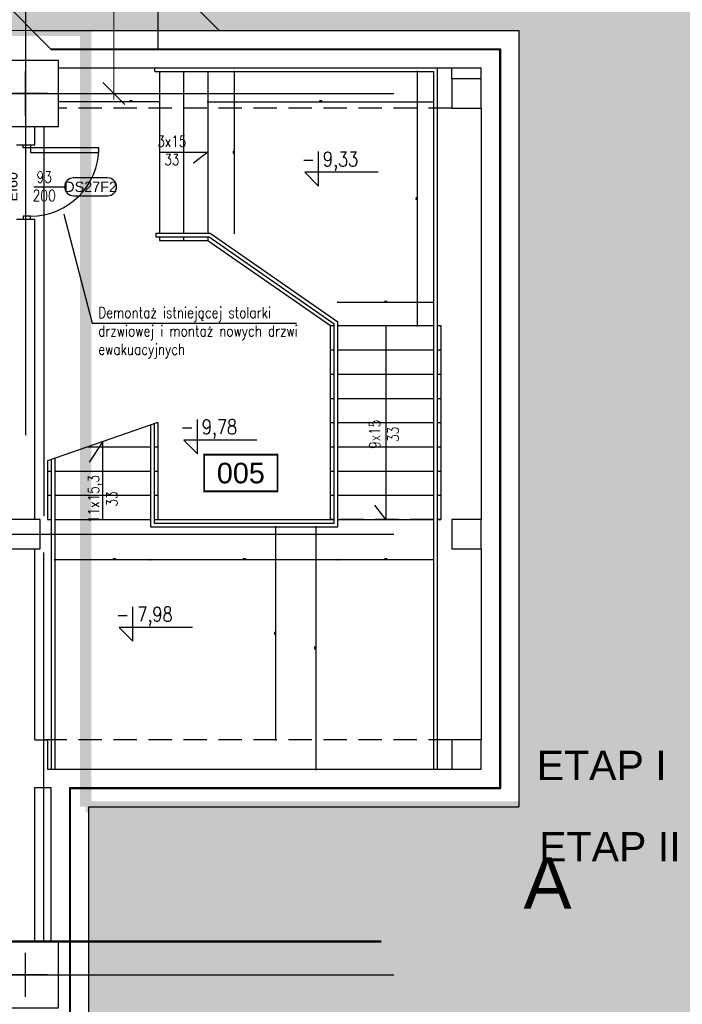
# Model space of a CAD drawing. Header units: centimetres. Extents: x -156440 to 298236, y -263599 to 81430.
# Tile 160 of 170: x 211944 to 220959, y -133632 to -120226. Entities that reach past the tile are written whole.
import ezdxf
from ezdxf.enums import TextEntityAlignment as Align

# ---------------------------------------------------------------- set-up
doc = ezdxf.new("R2010")
doc.units = ezdxf.units.CM
doc.header["$LTSCALE"] = 50
doc.header["$PDMODE"] = 35
doc.header["$PDSIZE"] = 0.1
for name, pattern in [('Kondygnacja -2$0$DIVIDE', [31.75, 12.7, -6.35, 0, -6.35, 0, -6.35]), ('Kondygnacja -2$0$HIDDEN', [9.525, 6.35, -3.175]), ('Kondygnacja -2$0$HIDDEN2', [4.7625, 3.175, -1.5875]), ('Linie przekrojowe$0$DASHDOT', [25.4, 12.7, -6.35, 0, -6.35]), ('Osie rzutów$0$DASHDOT2', [12.7, 6.35, -3.175, 0, -3.175])]:
    doc.linetypes.add(name, pattern=pattern)
doc.layers.get('0').update_dxf_attribs({"color": 8})
doc.layers.get('DEFPOINTS').update_dxf_attribs({"color": 8})
for name, color, linetype, lineweight in [('Kondygnacja -2$0$_SP KORYTA', 8, 'Continuous', 25), ('Kondygnacja -2$0$ARCH_INFO_WYMIARY', 8, 'Continuous', 9), ('Kondygnacja -2$0$RYSUNKOWE_NIEDRUK', 8, 'Continuous', 9), ('Linie przekrojowe$0$ARCH_LINIE PRZEKROJOWE', 8, 'Continuous', 25), ('Osie rzutów$0$ARCH_INFO_WYMIARY', 8, 'Continuous', 9)]:
    doc.layers.add(name, color=color, linetype=linetype, lineweight=lineweight)
for name, color, linetype in [('Kondygnacja -2$0$ARCH_ETAPOWANIE', 8, 'Kondygnacja -2$0$DIVIDE'), ('Kondygnacja -2$0$ARCH_FUNDAMENTY_IST', 8, 'Continuous'), ('Kondygnacja -2$0$ARCH_GRUNT', 8, 'Continuous'), ('Kondygnacja -2$0$ARCH_INFO_ETYK_DRZWI', 8, 'Continuous'), ('Kondygnacja -2$0$ARCH_INFO_KOTY_WYSOKOŚCIOWE_IST', 8, 'Continuous'), ('Kondygnacja -2$0$ARCH_INFO_OPISY', 8, 'Continuous'), ('Kondygnacja -2$0$ARCH_INFO_SCHODY_IST', 8, 'Continuous'), ('Kondygnacja -2$0$ARCH_KONSTR_POWYŻEJ RZUTU_IST', 8, 'Kondygnacja -2$0$HIDDEN2'), ('Kondygnacja -2$0$ARCH_MUROWANE_IST', 9, 'Continuous'), ('Kondygnacja -2$0$ARCH_NIEWIDOK_IST', 8, 'Kondygnacja -2$0$HIDDEN'), ('Kondygnacja -2$0$ARCH_SCHODY_IST', 8, 'Continuous'), ('Kondygnacja -2$0$ARCH_ŚLUSARKA_DRZWI', 8, 'Continuous'), ('Kondygnacja -2$0$ARCH_ŻELBET_IST', 9, 'Continuous'), ('Osie rzutów$0$ARCH_INFO_OSIE_IST', 8, 'Osie rzutów$0$DASHDOT2'), ('Pomieszczenia -2$0$ARCH_INFO_AREA_ETYKIETY_200', 8, 'Continuous')]:
    doc.layers.add(name, color=color, linetype=linetype)
doc.styles.add('Kondygnacja -2$0$Arial', font='ARIAL.TTF')
doc.styles.add('Kondygnacja -2$0$Romans', font='Romans.shx', dxfattribs={"width": 0.7})
doc.styles.add('Kondygnacja -2$0$ROMANS-50-CM', font='romans.shx', dxfattribs={"width": 0.8, "height": 10})
doc.styles.add('Kondygnacja -2$0$Standard', font='txt')
doc.styles.add('Linie przekrojowe$0$Arial', font='ARIAL.TTF')
doc.styles.add('Osie rzutów$0$wymiary_cuprum', font='Romans.shx', dxfattribs={"width": 0.6})
doc.styles.add('Pomieszczenia -2$0$Arial', font='ARIAL.TTF')
doc.dimstyles.new('Kondygnacja -2$0$ISO-25', dxfattribs={"dimtxt": 2.5, "dimasz": 2.5, "dimexe": 1.25, "dimexo": 0.625, "dimtad": 1, "dimtxsty": 'Kondygnacja -2$0$Standard', "dimcen": 2.5, "dimadec": 0, "dimazin": 0, "dimtfac": 1, "dimtmove": 0, "dimatfit": 3, "dimfxl": 0, "dimarcsym": 0})
doc.dimstyles.new('Kondygnacja -2$0$Wymiary 1-100', dxfattribs={"dimtxt": 12, "dimasz": 10, "dimexe": 5, "dimexo": 0, "dimgap": 4, "dimtad": 1, "dimrnd": 0.5, "dimzin": 12, "dimdsep": 46, "dimtxsty": 'Kondygnacja -2$0$Romans', "dimblk": 'Kondygnacja -2$0$_Oblique', "dimcen": 10, "dimdle": 10, "dimclrt": 55, "dimazin": 0, "dimtfac": 1, "dimtmove": 1, "dimatfit": 3, "dimfxl": 0, "dimtolj": 1, "dimtzin": 0, "dimarcsym": 0})
doc.dimstyles.new('Osie rzutów$0$ARCH_ CT', dxfattribs={"dimtxt": 20, "dimasz": 20, "dimexe": 12, "dimexo": 20, "dimgap": 5, "dimtad": 1, "dimdec": 1, "dimrnd": 0.5, "dimzin": 9, "dimdsep": 46, "dimtxsty": 'Osie rzutów$0$wymiary_cuprum', "dimblk": 'Osie rzutów$0$_Oblique', "dimcen": 8, "dimdle": 12, "dimclrd": 256, "dimclre": 256, "dimclrt": 55, "dimadec": 1, "dimazin": 0, "dimtfac": 1, "dimtdec": 1, "dimtmove": 1, "dimatfit": 2, "dimldrblk": 'Osie rzutów$0$_Dot', "dimfxl": 0, "dimtolj": 1, "dimtzin": 0, "dimlwd": -1, "dimlwe": -1, "dimarcsym": 0})

# ---------------------------------------------------------------- blocks, each defined once
blk = doc.blocks.new('Osie rzutów$0$_Oblique')
at = {"color": 0, "linetype": 'ByBlock', "lineweight": -2}
blk.add_line((-0.5, -0.5), (0.5, 0.5), dxfattribs=at)
blk = doc.blocks.new('*D69')
at = {"layer": 'DEFPOINTS', "color": 0}
for p in [(13613.9, 10400), (13580, 9800), (13613.9, 9800)]:
    blk.add_point(p, dxfattribs=at)
at = {"layer": 'Osie rzutów$0$ARCH_INFO_WYMIARY'}
for p, q in [((13580, 10408), (13580, 9792)), ((13598.9, 10400), (13572, 10400)), ((13598.9, 9800), (13572, 9800))]:
    blk.add_line(p, q, dxfattribs=at)
at = {"layer": 'Osie rzutów$0$ARCH_INFO_WYMIARY', "xscale": 30, "yscale": 30, "zscale": 30}
for p, rotation in [((13580, 10400), 90), ((13580, 9800), 270)]:
    blk.add_blockref('Osie rzutów$0$_Oblique', p, dxfattribs=dict(at, rotation=rotation))
at = {"layer": 'Osie rzutów$0$ARCH_INFO_WYMIARY', "color": 55, "insert": (13544.5, 10100), "char_height": 35, "attachment_point": 5, "rotation": 90, "style": 'Osie rzutów$0$wymiary_cuprum'}
blk.add_mtext('\\A1;600', dxfattribs=at)
blk = doc.blocks.new('Osie rzutów$0$_Dot')
at = {"color": 0, "linetype": 'ByBlock', "lineweight": -2}
blk.add_line((-0.5, 0), (-1, 0), dxfattribs=at)
at = {"color": 0, "linetype": 'ByBlock', "const_width": 0.5}
blk.add_lwpolyline([(-0.25, 0, 1), (0.25, 0, 1)], format="xyb", close=True, dxfattribs=at)
blk = doc.blocks.new('Linie przekrojowe$0$A$C57A9303D')
blk.add_lwpolyline([(300, 0, 3, 3, 0), (0, 0, 30, 30, 0), (0, 150, 30, 30, 0)], format="xyseb")
at = {"linetype": 'Linie przekrojowe$0$DASHDOT', "ltscale": 5, "const_width": 3}
blk.add_lwpolyline([(300, 0), (1000, 0)], dxfattribs=at)
blk = doc.blocks.new('Linie przekrojowe')
at = {"layer": 'Linie przekrojowe$0$ARCH_LINIE PRZEKROJOWE', "linetype": 'Linie przekrojowe$0$DASHDOT', "ltscale": 5, "xscale": -1}
blk.add_blockref('Linie przekrojowe$0$A$C57A9303D', (14243.8, 8645.5), dxfattribs=at)
at = {"layer": 'Linie przekrojowe$0$ARCH_LINIE PRZEKROJOWE', "style": 'Linie przekrojowe$0$Arial'}
blk.add_text('A', height=70, dxfattribs=at).set_placement((14170.2, 8725.3), align=Align.MIDDLE_CENTER)
blk = doc.blocks.new('Kondygnacja -2$0$T-drzwi_prawe-200')
at = {"layer": 'Kondygnacja -2$0$ARCH_INFO_ETYK_DRZWI'}
blk.add_line((0, 0), (60, 0), dxfattribs=at)
blk.add_lwpolyline([(143.7, 17.5), (77.5, 17.5, 1), (77.5, -17.5), (143.7, -17.5, 1)], format="xyb", close=True, dxfattribs=at)
at = {"layer": 'Kondygnacja -2$0$ARCH_INFO_ETYK_DRZWI', "color": 1, "style": 'Kondygnacja -2$0$Arial'}
blk.add_attdef('ADS_DRZWI:ODPORNOŚĆ_OGNIOWA', text='', height=20, rotation=90, dxfattribs=at).set_placement((-25.5, 0.1), align=Align.BOTTOM_CENTER)
at = {"layer": 'Kondygnacja -2$0$ARCH_INFO_ETYK_DRZWI', "style": 'Kondygnacja -2$0$Romans', "width": 0.8}
for tag, p in [('ADS_DRZWI:SZEROKOŚĆ', (20.5, 8)), ('ADS_DRZWI:WYSOKOŚĆ', (20.5, -28))]:
    blk.add_attdef(tag, text='', height=22, dxfattribs=at).set_placement(p, align=Align.CENTER)
at = {"layer": 'Kondygnacja -2$0$ARCH_INFO_ETYK_DRZWI', "style": 'Kondygnacja -2$0$Arial'}
blk.add_attdef('ADS_DRZWI:SYMBOL', text='', height=20, dxfattribs=at).set_placement((110.7, 0), align=Align.MIDDLE)
blk = doc.blocks.new('Kondygnacja -2$0$_Dot')
at = {"color": 0, "linetype": 'ByBlock', "lineweight": -2}
blk.add_line((-0.5, 0), (-1, 0), dxfattribs=at)
at = {"color": 0, "linetype": 'ByBlock', "const_width": 0.5}
blk.add_lwpolyline([(-0.25, 0, 1), (0.25, 0, 1)], format="xyb", close=True, dxfattribs=at)
blk = doc.blocks.new('Kondygnacja -2$0$_Oblique')
at = {"color": 0, "linetype": 'ByBlock', "lineweight": -2}
blk.add_line((-0.5, -0.5), (0.5, 0.5), dxfattribs=at)
blk = doc.blocks.new('*D178')
at = {"layer": 'DEFPOINTS', "color": 0}
for p in [(215145, -120932), (214863, -123132), (215145, -123132)]:
    blk.add_point(p, dxfattribs=at)
at = {"layer": 'Kondygnacja -2$0$ARCH_INFO_WYMIARY', "color": 0, "lineweight": -2}
for p, q in [((214871, -120932), (214858, -120932)), ((214863, -120922), (214863, -123142)), ((214871, -123132), (214858, -123132))]:
    blk.add_line(p, q, dxfattribs=at)
at = {"layer": 'Kondygnacja -2$0$ARCH_INFO_WYMIARY', "color": 0, "lineweight": -2, "xscale": 10, "yscale": 10, "zscale": 10}
for p, rotation in [((214863, -120932), 90), ((214863, -123132), 270)]:
    blk.add_blockref('Kondygnacja -2$0$_Oblique', p, dxfattribs=dict(at, rotation=rotation))
at = {"layer": 'Kondygnacja -2$0$ARCH_INFO_WYMIARY', "color": 55, "insert": (214853, -122032), "char_height": 12, "attachment_point": 5, "rotation": 90, "style": 'Kondygnacja -2$0$Romans'}
blk.add_mtext('\\A1;2200', dxfattribs=at)
blk = doc.blocks.new('*D227')
at = {"layer": 'DEFPOINTS', "color": 0}
for p in [(214504, -120932), (217574, -120932), (217574, -121343)]:
    blk.add_point(p, dxfattribs=at)
at = {"layer": 'Kondygnacja -2$0$ARCH_INFO_WYMIARY', "color": 0, "lineweight": -2}
for p, q in [((214494, -121343), (217584, -121343)), ((214504, -121335), (214504, -121348)), ((217574, -121335), (217574, -121348))]:
    blk.add_line(p, q, dxfattribs=at)
at = {"layer": 'Kondygnacja -2$0$ARCH_INFO_WYMIARY', "color": 0, "lineweight": -2, "xscale": 10, "yscale": 10, "zscale": 10, "rotation": 180}
blk.add_blockref('Kondygnacja -2$0$_Oblique', (214504, -121343), dxfattribs=at)
at = {"layer": 'Kondygnacja -2$0$ARCH_INFO_WYMIARY', "color": 0, "lineweight": -2, "xscale": 10, "yscale": 10, "zscale": 10}
blk.add_blockref('Kondygnacja -2$0$_Oblique', (217574, -121343), dxfattribs=at)
at = {"layer": 'Kondygnacja -2$0$ARCH_INFO_WYMIARY', "color": 55, "insert": (216039, -121333), "char_height": 12, "attachment_point": 5, "style": 'Kondygnacja -2$0$Romans'}
blk.add_mtext('\\A1;3070', dxfattribs=at)
blk = doc.blocks.new('*D228')
at = {"layer": 'DEFPOINTS', "color": 0}
for p in [(217574, -120932), (217352, -124392), (217574, -124392)]:
    blk.add_point(p, dxfattribs=at)
at = {"layer": 'Kondygnacja -2$0$ARCH_INFO_WYMIARY', "color": 0, "lineweight": -2}
for p, q in [((217360, -120932), (217347, -120932)), ((217352, -120922), (217352, -124402)), ((217360, -124392), (217347, -124392))]:
    blk.add_line(p, q, dxfattribs=at)
at = {"layer": 'Kondygnacja -2$0$ARCH_INFO_WYMIARY', "color": 0, "lineweight": -2, "xscale": 10, "yscale": 10, "zscale": 10}
for p, rotation in [((217352, -120932), 90), ((217352, -124392), 270)]:
    blk.add_blockref('Kondygnacja -2$0$_Oblique', p, dxfattribs=dict(at, rotation=rotation))
at = {"layer": 'Kondygnacja -2$0$ARCH_INFO_WYMIARY', "color": 55, "insert": (217342, -122662), "char_height": 12, "attachment_point": 5, "rotation": 90, "style": 'Kondygnacja -2$0$Romans'}
blk.add_mtext('\\A1;3460', dxfattribs=at)
blk = doc.blocks.new('*D229')
at = {"layer": 'DEFPOINTS', "color": 0}
for p in [(217574, -124074), (216274, -124392), (217574, -124392)]:
    blk.add_point(p, dxfattribs=at)
at = {"layer": 'Kondygnacja -2$0$ARCH_INFO_WYMIARY', "color": 0, "lineweight": -2}
for p, q in [((216264, -124074), (217584, -124074)), ((216274, -124082), (216274, -124069)), ((217574, -124082), (217574, -124069))]:
    blk.add_line(p, q, dxfattribs=at)
at = {"layer": 'Kondygnacja -2$0$ARCH_INFO_WYMIARY', "color": 0, "lineweight": -2, "xscale": 10, "yscale": 10, "zscale": 10, "rotation": 180}
blk.add_blockref('Kondygnacja -2$0$_Oblique', (216274, -124074), dxfattribs=at)
at = {"layer": 'Kondygnacja -2$0$ARCH_INFO_WYMIARY', "color": 0, "lineweight": -2, "xscale": 10, "yscale": 10, "zscale": 10}
blk.add_blockref('Kondygnacja -2$0$_Oblique', (217574, -124074), dxfattribs=at)
at = {"layer": 'Kondygnacja -2$0$ARCH_INFO_WYMIARY', "color": 55, "insert": (216924, -124064), "char_height": 12, "attachment_point": 5, "style": 'Kondygnacja -2$0$Romans'}
blk.add_mtext('\\A1;1300', dxfattribs=at)
blk = doc.blocks.new('*D230')
at = {"layer": 'DEFPOINTS', "color": 0}
for p in [(212474, -120932), (213844, -120932), (212474, -121343)]:
    blk.add_point(p, dxfattribs=at)
at = {"layer": 'Kondygnacja -2$0$ARCH_INFO_WYMIARY', "color": 0, "lineweight": -2}
for p, q in [((213854, -121343), (212464, -121343)), ((212474, -121335), (212474, -121348)), ((213844, -121335), (213844, -121348))]:
    blk.add_line(p, q, dxfattribs=at)
at = {"layer": 'Kondygnacja -2$0$ARCH_INFO_WYMIARY', "color": 0, "lineweight": -2, "xscale": 10, "yscale": 10, "zscale": 10, "rotation": 180}
blk.add_blockref('Kondygnacja -2$0$_Oblique', (212474, -121343), dxfattribs=at)
at = {"layer": 'Kondygnacja -2$0$ARCH_INFO_WYMIARY', "color": 0, "lineweight": -2, "xscale": 10, "yscale": 10, "zscale": 10}
blk.add_blockref('Kondygnacja -2$0$_Oblique', (213844, -121343), dxfattribs=at)
at = {"layer": 'Kondygnacja -2$0$ARCH_INFO_WYMIARY', "color": 55, "insert": (213457, -121333), "char_height": 12, "attachment_point": 5, "style": 'Kondygnacja -2$0$Romans'}
blk.add_mtext('\\A1;1370', dxfattribs=at)
blk = doc.blocks.new('*D231')
at = {"layer": 'DEFPOINTS', "color": 0}
for p in [(213724, -127132), (212424, -127232), (213724, -127578)]:
    blk.add_point(p, dxfattribs=at)
at = {"layer": 'Kondygnacja -2$0$ARCH_INFO_WYMIARY', "color": 0, "lineweight": -2}
for p, q in [((212414, -127578), (213734, -127578)), ((212424, -127570), (212424, -127583)), ((213724, -127570), (213724, -127583))]:
    blk.add_line(p, q, dxfattribs=at)
at = {"layer": 'Kondygnacja -2$0$ARCH_INFO_WYMIARY', "color": 0, "lineweight": -2, "xscale": 10, "yscale": 10, "zscale": 10, "rotation": 180}
blk.add_blockref('Kondygnacja -2$0$_Oblique', (212424, -127578), dxfattribs=at)
at = {"layer": 'Kondygnacja -2$0$ARCH_INFO_WYMIARY', "color": 0, "lineweight": -2, "xscale": 10, "yscale": 10, "zscale": 10}
blk.add_blockref('Kondygnacja -2$0$_Oblique', (213724, -127578), dxfattribs=at)
at = {"layer": 'Kondygnacja -2$0$ARCH_INFO_WYMIARY', "color": 55, "insert": (213230, -127568), "char_height": 12, "attachment_point": 5, "style": 'Kondygnacja -2$0$Romans'}
blk.add_mtext('\\A1;1300', dxfattribs=at)
blk = doc.blocks.new('*D232')
at = {"layer": 'DEFPOINTS', "color": 0}
for p in [(213724, -127132), (216274, -127132), (216274, -127578)]:
    blk.add_point(p, dxfattribs=at)
at = {"layer": 'Kondygnacja -2$0$ARCH_INFO_WYMIARY', "color": 0, "lineweight": -2}
for p, q in [((213714, -127578), (216284, -127578)), ((213724, -127570), (213724, -127583)), ((216274, -127570), (216274, -127583))]:
    blk.add_line(p, q, dxfattribs=at)
at = {"layer": 'Kondygnacja -2$0$ARCH_INFO_WYMIARY', "color": 0, "lineweight": -2, "xscale": 10, "yscale": 10, "zscale": 10, "rotation": 180}
blk.add_blockref('Kondygnacja -2$0$_Oblique', (213724, -127578), dxfattribs=at)
at = {"layer": 'Kondygnacja -2$0$ARCH_INFO_WYMIARY', "color": 0, "lineweight": -2, "xscale": 10, "yscale": 10, "zscale": 10}
blk.add_blockref('Kondygnacja -2$0$_Oblique', (216274, -127578), dxfattribs=at)
at = {"layer": 'Kondygnacja -2$0$ARCH_INFO_WYMIARY', "color": 55, "insert": (214999, -127568), "char_height": 12, "attachment_point": 5, "style": 'Kondygnacja -2$0$Romans'}
blk.add_mtext('\\A1;2550', dxfattribs=at)
blk = doc.blocks.new('*D233')
at = {"layer": 'DEFPOINTS', "color": 0}
for p in [(216274, -127132), (217574, -127578), (217574, -127578)]:
    blk.add_point(p, dxfattribs=at)
at = {"layer": 'Kondygnacja -2$0$ARCH_INFO_WYMIARY', "color": 0, "lineweight": -2}
for p, q in [((216264, -127578), (217584, -127578)), ((216274, -127570), (216274, -127583)), ((217574, -127578), (217574, -127573))]:
    blk.add_line(p, q, dxfattribs=at)
at = {"layer": 'Kondygnacja -2$0$ARCH_INFO_WYMIARY', "color": 0, "lineweight": -2, "xscale": 10, "yscale": 10, "zscale": 10, "rotation": 180}
blk.add_blockref('Kondygnacja -2$0$_Oblique', (216274, -127578), dxfattribs=at)
at = {"layer": 'Kondygnacja -2$0$ARCH_INFO_WYMIARY', "color": 0, "lineweight": -2, "xscale": 10, "yscale": 10, "zscale": 10}
blk.add_blockref('Kondygnacja -2$0$_Oblique', (217574, -127578), dxfattribs=at)
at = {"layer": 'Kondygnacja -2$0$ARCH_INFO_WYMIARY', "color": 55, "insert": (216924, -127568), "char_height": 12, "attachment_point": 5, "style": 'Kondygnacja -2$0$Romans'}
blk.add_mtext('\\A1;1300', dxfattribs=at)
blk = doc.blocks.new('*D179')
at = {"layer": 'DEFPOINTS', "color": 0}
for p in [(216194, -127132), (215972, -130432), (216194, -130432)]:
    blk.add_point(p, dxfattribs=at)
at = {"layer": 'Kondygnacja -2$0$ARCH_INFO_WYMIARY', "color": 0, "lineweight": -2}
for p, q in [((215980, -127132), (215967, -127132)), ((215972, -127122), (215972, -130442)), ((215980, -130432), (215967, -130432))]:
    blk.add_line(p, q, dxfattribs=at)
at = {"layer": 'Kondygnacja -2$0$ARCH_INFO_WYMIARY', "color": 0, "lineweight": -2, "xscale": 10, "yscale": 10, "zscale": 10}
for p, rotation in [((215972, -127132), 90), ((215972, -130432), 270)]:
    blk.add_blockref('Kondygnacja -2$0$_Oblique', p, dxfattribs=dict(at, rotation=rotation))
at = {"layer": 'Kondygnacja -2$0$ARCH_INFO_WYMIARY', "color": 55, "insert": (215962, -128782), "char_height": 12, "attachment_point": 5, "rotation": 90, "style": 'Kondygnacja -2$0$Romans'}
blk.add_mtext('\\A1;3300', dxfattribs=at)
blk = doc.blocks.new('*D221')
at = {"layer": 'DEFPOINTS', "color": 0}
for p in [(215647, -127132), (215425, -130032), (215647, -130032)]:
    blk.add_point(p, dxfattribs=at)
at = {"layer": 'Kondygnacja -2$0$ARCH_INFO_WYMIARY', "color": 0, "lineweight": -2}
for p, q in [((215433, -127132), (215420, -127132)), ((215425, -127122), (215425, -130042)), ((215433, -130032), (215420, -130032))]:
    blk.add_line(p, q, dxfattribs=at)
at = {"layer": 'Kondygnacja -2$0$ARCH_INFO_WYMIARY', "color": 0, "lineweight": -2, "xscale": 10, "yscale": 10, "zscale": 10}
for p, rotation in [((215425, -127132), 90), ((215425, -130032), 270)]:
    blk.add_blockref('Kondygnacja -2$0$_Oblique', p, dxfattribs=dict(at, rotation=rotation))
at = {"layer": 'Kondygnacja -2$0$ARCH_INFO_WYMIARY', "color": 55, "insert": (215415, -128582), "char_height": 12, "attachment_point": 5, "rotation": 90, "style": 'Kondygnacja -2$0$Romans'}
blk.add_mtext('\\A1;2900', dxfattribs=at)
blk = doc.blocks.new('Kondygnacja -2$0$konstukcja stropu -2')
at = {"layer": 'Kondygnacja -2$0$ARCH_KONSTR_POWYŻEJ RZUTU_IST', "ltscale": 10}
for p, q in [((13485, 9755), (13485, 9225)), ((13485, 8645), (13485, 9175))]:
    blk.add_line(p, q, dxfattribs=at)
blk = doc.blocks.new('Pomieszczenia -2$0$etykieta_numer')
at = {"color": 0, "linetype": 'ByBlock', "const_width": 2.44}
blk.add_lwpolyline([(-50, -50), (-50, 0), (50, 0), (50, -50)], close=True, dxfattribs=at)
at = {"color": 0, "linetype": 'ByBlock', "style": 'Pomieszczenia -2$0$Arial'}
blk.add_attdef('AECAREA:NUMER_LOKALU', text='', height=28, dxfattribs=at).set_placement((0, -25), align=Align.MIDDLE)
blk = doc.blocks.new('Osie rzutów')
at = {"layer": 'Osie rzutów$0$ARCH_INFO_OSIE_IST', "ltscale": 10}
for p, q in [((13460, 12510), (13460, 4623.26)), ((13460, 9770), (13460, 9830)), ((4436.04, 9800), (15156.54, 9800)), ((13490, 9800), (13430, 9800)), ((4436.04, 9200), (15156.54, 9200)), ((13460, 8570), (13460, 8630)), ((4436.04, 8600), (15156.54, 8600)), ((13490, 8600), (13430, 8600))]:
    blk.add_line(p, q, dxfattribs=at)
at = {"layer": 'Osie rzutów$0$ARCH_INFO_WYMIARY'}
dim = blk.add_linear_dim(base=(13580, 9800), p1=(13613.93, 10400), p2=(13613.93, 9800), angle=270, dimstyle='Osie rzutów$0$ARCH_ CT', override={"dimtxt": 35, "dimasz": 30, "dimexe": 8, "dimexo": 15, "dimgap": 18, "dimdle": 8}, dxfattribs=at)
dim.commit()
dim.dimension.update_dxf_attribs({"geometry": '*D69', "text_midpoint": (13544.5, 10100)})

msp = doc.modelspace()

# ---------------------------------------------------------------- hatches: boundary and pattern name
at = {"layer": 'Kondygnacja -2$0$ARCH_GRUNT', "linetype": 'Continuous', "lineweight": 5}
h = msp.add_hatch(dxfattribs=at)
h.set_pattern_fill('EARTH', color=256, scale=150.000081, angle=45, style=0)
h.set_pattern_definition([(45, (85935.5, -145231.8), (-1e-09, 1347.039), [952.5, -952.5]), (45, (85682.9, -144979.2), (-1e-09, 1347.039), [952.5, -952.5]), (45, (85430.3, -144726.6), (-1e-09, 1347.039), [952.5, -952.5]), (135, (85430.3, -144558.25), (-1347.039, -1e-09), [952.5, -952.5]), (135, (85682.9, -144305.7), (-1347.039, -1e-09), [952.5, -952.5]), (135, (85935.5, -144053.1), (-1347.039, -1e-09), [952.5, -952.5])])
h.paths.add_polyline_path([(212884.241, -145231.769), (212884.241, -130941.769), (218734.241, -130941.769), (218734.241, -120371.769), (164884.241, -120371.769), (164884.241, -97031.769), (164884.241, -96881.769), (100649.367, -96881.769), (88763.907, -108767.229), (85935.48, -105938.802), (98992.513, -92881.769), (168884.241, -92881.769), (168884.241, -97031.769), (168884.241, -116371.769), (222734.241, -116371.769), (222734.241, -134941.769), (216884.241, -134941.769), (216884.241, -145231.769)])

# ---------------------------------------------------------------- linework, layer by layer
at = {"layer": 'Kondygnacja -2$0$ARCH_ETAPOWANIE', "ltscale": 10, "const_width": 150, "elevation": -3480}
for points in [[(158104.241, -127431.771), (164884.241, -127431.769), (164884.241, -120381.769), (212841.692, -120372.864)], [(212841.692, -130941.769), (212841.692, -120372.864)], [(221839.353, -130941.769), (212841.692, -130941.769)]]:
    msp.add_lwpolyline(points, dxfattribs=at)
at = {"layer": 'Kondygnacja -2$0$ARCH_FUNDAMENTY_IST'}
for p, q in [((214659.826, -120371.769, -3480), (211870.077, -117582.021, -3480)), ((213824.241, -119731.769, -3480), (213824.241, -120631.769, -3480))]:
    msp.add_line(p, q, dxfattribs=at)
at = {"layer": 'Kondygnacja -2$0$ARCH_INFO_KOTY_WYSOKOŚCIOWE_IST', "elevation": -3480}
for points in [[(216820.511, -122303.933), (215823.327, -122303.933), (216010.827, -122491.433), (216010.827, -122022.999)], [(215172.374, -125951.112), (214175.19, -125951.112), (214362.69, -126138.612), (214362.69, -125670.179)], [(214295.126, -128501.815), (213297.942, -128501.815), (213485.442, -128689.315), (213485.442, -128220.882)]]:
    msp.add_lwpolyline(points, dxfattribs=at)
at = {"layer": 'Kondygnacja -2$0$ARCH_INFO_SCHODY_IST', "elevation": -3480}
for points in [[(213844.241, -122031.769), (214504.241, -122031.769), (214310.058, -122181.436)], [(216924.241, -124391.769), (216924.241, -127031.769), (216774.574, -126837.587)], [(213074.241, -127031.769), (213074.241, -125971.49), (212888.342, -126248.795)]]:
    msp.add_lwpolyline(points, dxfattribs=at)
at = {"layer": 'Kondygnacja -2$0$ARCH_MUROWANE_IST', "ltscale": 4}
for p, q in [((212149.241, -121931.769, -3480), (212149.241, -121681.769, -3480)), ((211899.241, -121931.769, -3480), (212149.241, -121931.769, -3480)), ((211899.241, -122941.769, -3480), (212149.241, -122941.769, -3480)), ((212149.241, -127031.769, -3480), (212149.241, -122941.769, -3480)), ((212149.241, -130031.769, -3480), (212149.241, -127431.769, -3480)), ((212149.241, -130681.769, -3480), (212374.241, -130681.769, -3480)), ((212149.241, -132781.769, -3480), (212149.241, -130681.769, -3480))]:
    msp.add_line(p, q, dxfattribs=at)
at = {"layer": 'Kondygnacja -2$0$ARCH_NIEWIDOK_IST'}
for p, q in [((217824.241, -121431.769, -3480), (212474.241, -121431.769, -3480)), ((216224.241, -127031.769, -3480), (216174.241, -127031.769, -3480)), ((217574.241, -127031.769, -3480), (216274.241, -127031.769, -3480)), ((217674.241, -127031.769, -3480), (217624.241, -127031.769, -3480)), ((217824.241, -130031.769, -3480), (212224.241, -130031.769, -3480))]:
    msp.add_line(p, q, dxfattribs=at)
at = {"layer": 'Kondygnacja -2$0$ARCH_SCHODY_IST'}
for p, q in [((213784.241, -120931.769, -3480), (213784.241, -120881.769, -3480)), ((213784.241, -120881.769, -3480), (217624.241, -120881.769, -3480)), ((217624.241, -120881.769, -3480), (217624.241, -130431.769, -3480)), ((213784.241, -120931.769, -3480), (217574.241, -120931.769, -3480)), ((213844.241, -120931.769, -3480), (213844.241, -123131.769, -3480)), ((214174.241, -120931.769, -3480), (214174.241, -123131.769, -3480)), ((214504.241, -120931.769, -3480), (214504.241, -123131.769, -3480)), ((217574.241, -120931.769, -3480), (217574.241, -130431.769, -3480)), ((213794.241, -123131.769, -3480), (214535.564, -123131.769, -3480)), ((213794.241, -123131.769, -3480), (213794.241, -123181.769, -3480)), ((213794.241, -123181.769, -3480), (214519.903, -123181.769, -3480)), ((213844.241, -123181.769, -3480), (213844.241, -123231.769, -3480)), ((214174.241, -123181.769, -3480), (214174.241, -123231.769, -3480)), ((214504.241, -123181.769, -3480), (214504.241, -123231.769, -3480)), ((214519.903, -123181.769, -3480), (216224.241, -124365.621, -3480)), ((214535.564, -123131.769, -3480), (216274.241, -124339.473, -3480)), ((213844.241, -123231.769, -3480), (214504.241, -123231.769, -3480)), ((214504.241, -123231.769, -3480), (216174.241, -124391.769, -3480)), ((216174.241, -127031.769, -3480), (216174.241, -124391.769, -3480)), ((216174.241, -124391.769, -3480), (216224.241, -124391.769, -3480)), ((216224.241, -127081.769, -3480), (216224.241, -124365.621, -3480)), ((216274.241, -126701.769, -3480), (216274.241, -124339.473, -3480)), ((216274.241, -124391.769, -3480), (217574.241, -124391.769, -3480)), ((217624.241, -124391.769, -3480), (217674.241, -124391.769, -3480)), ((217674.241, -124391.769, -3480), (217674.241, -127031.769, -3480)), ((216174.241, -124721.769, -3480), (216224.241, -124721.769, -3480)), ((216274.241, -124721.769, -3480), (217574.241, -124721.769, -3480)), ((217624.241, -124721.769, -3480), (217674.241, -124721.769, -3480)), ((216174.241, -125051.769, -3480), (216224.241, -125051.769, -3480)), ((216274.241, -125051.769, -3480), (217574.241, -125051.769, -3480)), ((217624.241, -125051.769, -3480), (217674.241, -125051.769, -3480)), ((216174.241, -125381.769, -3480), (216224.241, -125381.769, -3480)), ((216274.241, -125381.769, -3480), (217574.241, -125381.769, -3480)), ((217624.241, -125381.769, -3480), (217674.241, -125381.769, -3480)), ((213824.241, -125711.769, -3480), (212324.241, -126231.211, -3480)), ((213774.241, -125729.084, -3480), (213774.241, -127081.769, -3480)), ((213824.241, -125711.769, -3480), (213824.241, -127031.769, -3480)), ((216174.241, -125711.769, -3480), (216224.241, -125711.769, -3480)), ((216274.241, -125711.769, -3480), (217574.241, -125711.769, -3480)), ((217624.241, -125711.769, -3480), (217674.241, -125711.769, -3480)), ((213724.241, -125746.399, -3480), (213724.241, -127131.769, -3480)), ((212871.295, -126041.769, -3480), (213724.241, -126041.769, -3480)), ((213774.241, -126041.769, -3480), (213824.241, -126041.769, -3480)), ((216174.241, -126041.769, -3480), (216224.241, -126041.769, -3480)), ((216274.241, -126041.769, -3480), (217574.241, -126041.769, -3480)), ((217624.241, -126041.769, -3480), (217674.241, -126041.769, -3480)), ((212324.241, -126231.211, -3480), (212324.241, -127031.769, -3480)), ((212374.241, -126213.896, -3480), (212374.241, -130431.769, -3480)), ((212424.241, -126196.582, -3480), (212424.241, -130431.769, -3480)), ((212324.241, -126371.769, -3480), (212374.241, -126371.769, -3480)), ((212424.241, -126371.769, -3480), (213724.241, -126371.769, -3480)), ((213774.241, -126371.769, -3480), (213824.241, -126371.769, -3480)), ((216174.241, -126371.769, -3480), (216224.241, -126371.769, -3480)), ((216274.241, -126371.769, -3480), (217574.241, -126371.769, -3480)), ((217624.241, -126371.769, -3480), (217674.241, -126371.769, -3480)), ((212324.241, -126701.769, -3480), (212374.241, -126701.769, -3480)), ((212424.241, -126701.769, -3480), (213724.241, -126701.769, -3480)), ((213774.241, -126701.769, -3480), (213824.241, -126701.769, -3480)), ((216174.241, -126701.769, -3480), (216224.241, -126701.769, -3480)), ((216274.241, -127131.769, -3480), (216274.241, -126701.769, -3480)), ((216274.241, -126701.769, -3480), (217574.241, -126701.769, -3480)), ((217624.241, -126701.769, -3480), (217674.241, -126701.769, -3480)), ((212324.241, -127031.769, -3480), (212374.241, -127031.769, -3480)), ((212424.241, -127031.769, -3480), (213724.241, -127031.769, -3480)), ((213774.241, -127031.769, -3480), (216224.241, -127031.769, -3480)), ((213774.241, -127081.769, -3480), (216224.241, -127081.769, -3480)), ((216274.241, -127031.769, -3480), (217574.241, -127031.769, -3480)), ((217624.241, -127031.769, -3480), (217674.241, -127031.769, -3480)), ((213724.241, -127131.769, -3480), (216274.241, -127131.769, -3480))]:
    msp.add_line(p, q, dxfattribs=at)
at = {"layer": 'Kondygnacja -2$0$ARCH_ŚLUSARKA_DRZWI', "linetype": 'Continuous', "lineweight": -3, "elevation": -3480}
for points in [[(211989.241, -121971.769), (211989.241, -121931.769), (212090.241, -121931.769), (212090.241, -121971.769)], [(212090.241, -121971.769), (212090.241, -122034.769), (213020.241, -122034.769), (213020.241, -121971.769)], [(211989.241, -122901.769), (211989.241, -122941.769), (212090.241, -122941.769), (212090.241, -122901.769)]]:
    msp.add_lwpolyline(points, close=True, dxfattribs=at)
at = {"layer": 'Kondygnacja -2$0$ARCH_ŚLUSARKA_DRZWI', "linetype": 'Continuous', "lineweight": -3}
msp.add_arc((212090.241, -121971.769, -3480), 930, 270, 0, dxfattribs=at)
at = {"layer": 'Kondygnacja -2$0$ARCH_ŻELBET_IST', "ltscale": 4}
for p, q in [((212374.241, -120631.769, -3480), (200724.241, -108981.769, -3480)), ((212114.241, -120371.769, -3480), (218734.241, -120371.769, -3480)), ((218734.241, -120371.769, -3480), (218734.241, -130941.769, -3480)), ((212364.241, -120621.769, -3480), (218484.241, -120621.769, -3480)), ((212374.241, -120631.769, -3480), (218474.241, -120631.769, -3480)), ((218474.241, -120631.769, -3480), (218474.241, -130681.769, -3480)), ((218484.241, -120621.769, -3480), (218484.241, -130691.769, -3480)), ((212474.241, -120881.769, -3480), (218224.241, -120881.769, -3480)), ((217824.241, -121031.769, -3480), (217824.241, -120881.769, -3480)), ((218224.241, -121031.769, -3480), (218224.241, -120881.769, -3480)), ((217824.241, -121431.769, -3480), (218224.241, -121431.769, -3480)), ((218224.241, -121431.769, -3480), (218224.241, -127031.769, -3480)), ((212224.241, -127031.769, -3480), (212149.241, -127031.769, -3480)), ((212224.241, -127431.769, -3480), (212224.241, -127031.769, -3480)), ((212149.241, -127431.769, -3480), (212224.241, -127431.769, -3480)), ((218224.241, -127431.769, -3480), (218224.241, -130031.769, -3480)), ((212149.241, -130031.769, -3480), (212324.241, -130031.769, -3480)), ((212324.241, -130031.769, -3480), (212324.241, -130431.769, -3480)), ((212324.241, -130431.769, -3480), (217824.241, -130431.769, -3480)), ((212374.241, -132781.769, -3480), (212374.241, -130681.769, -3480)), ((212624.241, -130681.769, -3480), (218474.241, -130681.769, -3480)), ((212624.241, -130691.769, -3480), (212624.241, -130681.769, -3480)), ((212624.241, -139231.769, -3480), (212624.241, -130691.769, -3480)), ((212634.241, -130691.769, -3480), (218484.241, -130691.769, -3480)), ((212634.241, -139231.769, -3480), (212634.241, -130691.769, -3480)), ((212884.241, -130941.769, -3480), (218734.241, -130941.769, -3480)), ((212884.241, -139231.769, -3480), (212884.241, -130941.769, -3480))]:
    msp.add_line(p, q, dxfattribs=at)
at = {"layer": 'Kondygnacja -2$0$ARCH_ŻELBET_IST', "ltscale": 4, "elevation": -3480}
for points in [[(211574.241, -121681.769), (212474.241, -121681.769), (212474.241, -120781.769), (211574.241, -120781.769)], [(217824.241, -121431.769), (218224.241, -121431.769), (218224.241, -121031.769), (217824.241, -121031.769)], [(211824.241, -127431.769), (212224.241, -127431.769), (212224.241, -127031.769), (211824.241, -127031.769)], [(217824.241, -127431.769), (218224.241, -127431.769), (218224.241, -127031.769), (217824.241, -127031.769)], [(217824.241, -130431.769), (218224.241, -130431.769), (218224.241, -130031.769), (217824.241, -130031.769)], [(211574.241, -133681.769), (212474.241, -133681.769), (212474.241, -132781.769), (211574.241, -132781.769)]]:
    msp.add_lwpolyline(points, close=True, dxfattribs=at)
at = {"layer": 'Kondygnacja -2$0$RYSUNKOWE_NIEDRUK', "linetype": 'Continuous', "lineweight": 5, "elevation": -3480}
msp.add_lwpolyline([(212884.241, -145231.769), (212884.241, -130941.769), (218734.241, -130941.769), (218734.241, -120371.769), (164884.241, -120371.769), (164884.241, -97031.769), (164884.241, -96881.769), (100649.367, -96881.769), (88763.907, -108767.229), (85935.48, -105938.802), (98992.513, -92881.769), (168884.241, -92881.769), (168884.241, -97031.769), (168884.241, -116371.769), (222734.241, -116371.769), (222734.241, -134941.769), (216884.241, -134941.769), (216884.241, -145231.769)], close=True, dxfattribs=at)

# ---------------------------------------------------------------- block references
at = {"xscale": 10, "yscale": 10, "zscale": 10}
msp.add_blockref('Linie przekrojowe', (77424.241, -219231.769), dxfattribs=at)
at = {"layer": 'Kondygnacja -2$0$_SP KORYTA', "xscale": 10, "yscale": 10, "zscale": 10}
msp.add_blockref('Kondygnacja -2$0$konstukcja stropu -2', (77424.241, -219231.769, -3480), dxfattribs=at)
at = {"layer": 'Kondygnacja -2$0$ARCH_INFO_ETYK_DRZWI', "linetype": 'Continuous', "lineweight": -3, "xscale": 7, "yscale": 7, "zscale": 6.999999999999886}
msp.add_blockref('Kondygnacja -2$0$T-drzwi_prawe-200', (212134.271, -122501.769, -3480), dxfattribs=at).add_auto_attribs({'ADS_DRZWI:ODPORNOŚĆ_OGNIOWA': 'EI60', 'ADS_DRZWI:SZEROKOŚĆ': '93', 'ADS_DRZWI:SYMBOL': 'DS27F2', 'ADS_DRZWI:WYSOKOŚĆ': '200'})
at = {"layer": 'Osie rzutów$0$ARCH_INFO_OSIE_IST', "xscale": 10, "yscale": 10, "zscale": 10}
msp.add_blockref('Osie rzutów', (77424.241, -219231.769), dxfattribs=at)
at = {"layer": 'Pomieszczenia -2$0$ARCH_INFO_AREA_ETYKIETY_200', "linetype": 'Continuous', "lineweight": -3}
ref = msp.add_blockref('Pomieszczenia -2$0$etykieta_numer', (214953.093, -126148.51, 6300), dxfattribs=dict(at, xscale=10, yscale=10, zscale=10))
ref.add_attrib('AECAREA:NUMBER', '005', dxfattribs={"layer": '0', "color": 0, "linetype": 'ByBlock', "height": 280, "style": 'Pomieszczenia -2$0$Arial'}).set_placement((214953.093, -126398.51, 6300), align=Align.MIDDLE)

# ---------------------------------------------------------------- texts
at = {"layer": 'Kondygnacja -2$0$ARCH_ETAPOWANIE', "ltscale": 10, "char_height": 400, "width": 2796.22902, "attachment_point": 1, "style": 'Kondygnacja -2$0$Arial'}
for s, insert in [('ETAP I', (218977.708, -130179.084, -3480)), ('ETAP II', (219011.985, -131286.581, -3480))]:
    msp.add_mtext(s, dxfattribs=dict(at, insert=insert))
at = {"layer": 'Kondygnacja -2$0$ARCH_INFO_KOTY_WYSOKOŚCIOWE_IST', "char_height": 200, "width": 976.18926, "attachment_point": 4, "line_spacing_factor": 0.9, "style": 'Kondygnacja -2$0$ROMANS-50-CM'}
for s, insert in [('- 9,33', (215781.617, -122154.304, -3480)), ('- 9,78', (214133.48, -125801.483, -3480)), ('- 7,98', (213256.232, -128352.186, -3480))]:
    msp.add_mtext(s, dxfattribs=dict(at, insert=insert))
at = {"layer": 'Kondygnacja -2$0$ARCH_INFO_OPISY', "insert": (213012.672, -124138.696, -3480), "char_height": 150, "width": 3062.42406, "attachment_point": 1, "style": 'Kondygnacja -2$0$ROMANS-50-CM'}
msp.add_mtext('Demontaż istniejącej stolarki drzwiowej i montaż nowych drzwi ewakuacyjnych', dxfattribs=at)
at = {"layer": 'Kondygnacja -2$0$ARCH_INFO_SCHODY_IST', "insert": (214014.266, -122006.769, -3480), "char_height": 150, "width": 100, "attachment_point": 5, "style": 'Kondygnacja -2$0$ROMANS-50-CM'}
msp.add_mtext('3x15 33', dxfattribs=at)
at = {"layer": 'Kondygnacja -2$0$ARCH_INFO_SCHODY_IST', "char_height": 150, "width": 100, "attachment_point": 5, "rotation": 90, "style": 'Kondygnacja -2$0$ROMANS-50-CM'}
for s, insert in [('9x15 33', (216899.241, -125871.745, -3480)), ('11x15,3 33', (213074.241, -126751.769, -3480))]:
    msp.add_mtext(s, dxfattribs=dict(at, insert=insert))

# ---------------------------------------------------------------- dimensions: what is measured, and where the dimension line sits
at = {"layer": 'Kondygnacja -2$0$ARCH_INFO_WYMIARY'}
for base, p1, p2, picture, middle in [((212474.241, -121343.436, -3480), (213844.241, -120931.769, -3480), (212474.241, -120931.769, -3480), '*D230', (213457.379, -121343.436, -3480)), ((213724.241, -127578.387, -3480), (212424.241, -127231.769, -3480), (213724.241, -127131.769, -3480), '*D231', (213230.262, -127578.387, -3480))]:
    dim = msp.add_linear_dim(base=base, p1=p1, p2=p2, dimstyle='Kondygnacja -2$0$Wymiary 1-100', dxfattribs=at)
    dim.commit()
    dim.dimension.update_dxf_attribs({"geometry": picture, "text_midpoint": middle, "dimtype": 160})
for base, p1, p2, picture, middle in [((217574.241, -121343.436, -3480), (214504.241, -120931.769, -3480), (217574.241, -120931.769, -3480), '*D227', (216039.241, -121333.436, -3480)), ((217574.241, -124073.632, -3480), (216274.241, -124391.769, -3480), (217574.241, -124391.769, -3480), '*D229', (216924.241, -124063.632, -3480)), ((216274.241, -127578.387, -3480), (213724.241, -127131.769, -3480), (216274.241, -127131.769, -3480), '*D232', (214999.241, -127568.387, -3480)), ((217574.241, -127578.387, -3480), (216274.241, -127131.769, -3480), (217574.241, -127578.387, -3480), '*D233', (216924.241, -127568.387, -3480))]:
    dim = msp.add_linear_dim(base=base, p1=p1, p2=p2, dimstyle='Kondygnacja -2$0$Wymiary 1-100', dxfattribs=at)
    dim.commit()
    dim.dimension.update_dxf_attribs({"geometry": picture, "text_midpoint": middle})
for base, p1, p2, picture, middle in [((214862.531, -123131.769, -3480), (215144.652, -120931.769, -3480), (215144.652, -123131.769, -3480), '*D178', (214852.531, -122031.769, -3480)), ((217352.103, -124391.769, -3480), (217574.241, -120931.769, -3480), (217574.241, -124391.769, -3480), '*D228', (217342.103, -122661.769, -3480)), ((215424.804, -130031.769, -3480), (215646.948, -127131.769, -3480), (215646.948, -130031.769, -3480), '*D221', (215414.804, -128581.769, -3480)), ((215971.96, -130431.769, -3480), (216194.104, -127131.769, -3480), (216194.104, -130431.769, -3480), '*D179', (215961.96, -128781.769, -3480))]:
    dim = msp.add_linear_dim(base=base, p1=p1, p2=p2, angle=90, dimstyle='Kondygnacja -2$0$Wymiary 1-100', dxfattribs=at)
    dim.commit()
    dim.dimension.update_dxf_attribs({"geometry": picture, "text_midpoint": middle})

# ---------------------------------------------------------------- leaders
at = {"layer": 'Kondygnacja -2$0$ARCH_INFO_OPISY'}
msp.add_leader([(212546.119, -122876.149, -3480), (212928.811, -124356.662, -3480), (215710.4, -124356.662, -3480)], dimstyle='Kondygnacja -2$0$ISO-25', override={"dimscale": 5, "dimasz": 2, "dimtad": 0, "dimldrblk": 'Kondygnacja -2$0$_Dot'}, dxfattribs=at)

doc.saveas('drawing.dxf')
